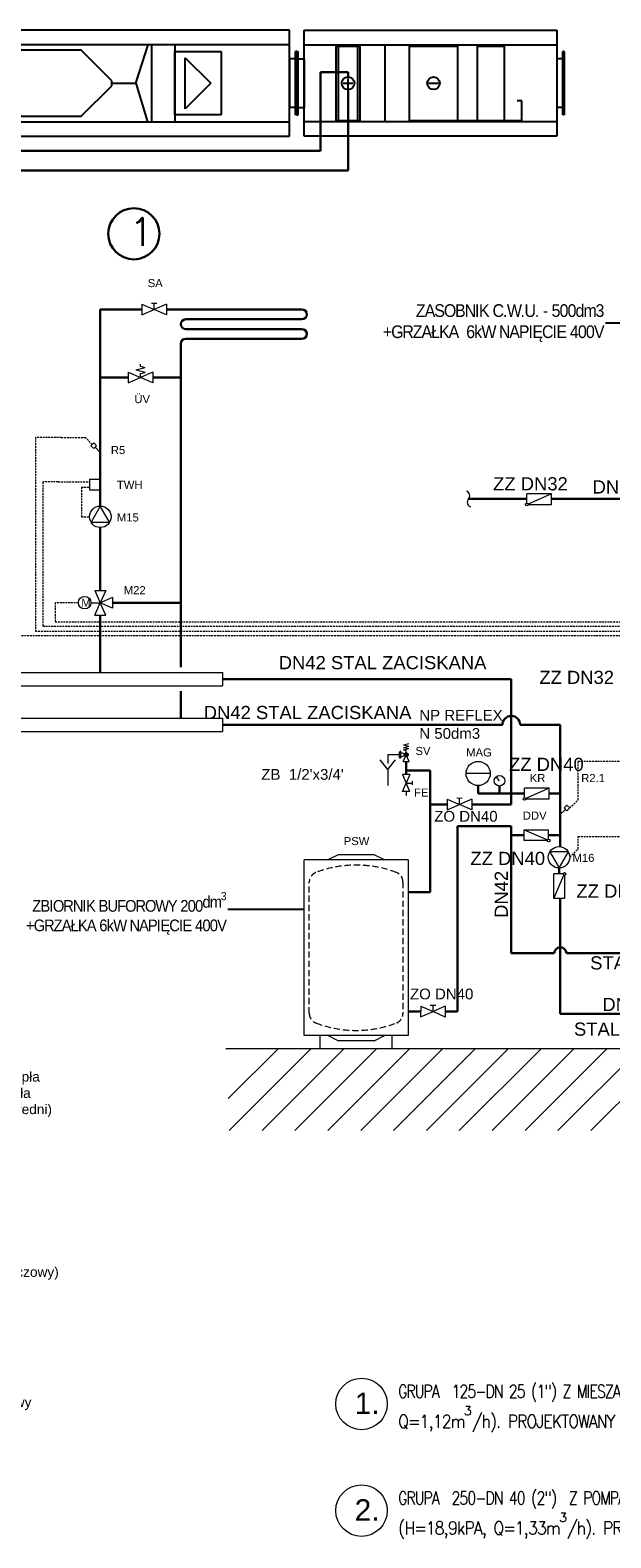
# Model space of a CAD drawing. Header units: millimetres. Extents: x -17122 to 7392, y -6480 to -3200.
# Tile 3 of 70: x -10610 to -9421, y -6480 to -3391. Entities that reach past the tile are written whole.
import ezdxf
from ezdxf import colors
from ezdxf.entities.mleader import LeaderData, LeaderLine
from ezdxf.math import Vec2, Vec3

# ---------------------------------------------------------------- set-up
doc = ezdxf.new("R2010")
doc.units = ezdxf.units.MM
doc.linetypes.add('HIDDEN2', pattern=[4.7625, 3.175, -1.5875])
doc.linetypes.add('ÈÁRKOVANÁ', pattern=[19.05, 12.7, -6.35])
for name, color, linetype, lineweight in [('Armatury', 7, 'Continuous', 9), ('C.O.', 7, 'Continuous', 30), ('Linia pomocnicza', 4, 'Continuous', 9), ('Popisky', 7, 'Continuous', 9), ('Przewody elektryczne', 4, 'ÈÁRKOVANÁ', 9), ('Ruroci¹gi (wszystkie)', 1, 'Continuous', 30), ('s-gaz', 54, 'Continuous', 50), ('Tekst', 7, 'Continuous', 9), ('Urz¹dzenia - Armatura', 7, 'Continuous', 9), ('Zarys', 7, 'HIDDEN2', 15)]:
    doc.layers.add(name, color=color, linetype=linetype, lineweight=lineweight)
doc.layers.add('IS_Szafka rozdzielaczowa z zestawem', color=7, linetype='Continuous', lineweight=15, true_color=0x000000)
doc.layers.add('OPAL_COMPACT', color=7, linetype='Continuous')
doc.layers.add('Vaillant_H_TEXT', color=7, linetype='Continuous')
doc.styles.add('ROMANS', font='arial.ttf')
doc.styles.get("Standard").update_dxf_attribs({"font": 'arial.ttf'})

# ---------------------------------------------------------------- blocks, each defined once
blk = doc.blocks.new('A$C16B6097F')
at = {"layer": 'OPAL_COMPACT'}
for p, q in [((30, 0), (30, 435)), ((30, 435), (30, 47.5)), ((30, 0), (30, 435)), ((30, 435), (30, 47.5)), ((1620, 435), (30, 435)), ((1620, 0), (1620, 435)), ((1680, 435), (2010, 435)), ((1680, 0), (1680, 435)), ((2010, 435), (2715, 435)), ((2715, 435), (2715, 0)), ((30, 0), (30, 420)), ((30, 0), (30, 420)), ((1620, 375), (30, 375)), ((160, 375), (160, 60)), ((296.6, 217.5), (246.6, 375)), ((990.7, 217.5), (1040.7, 375)), ((1070, 375), (1050, 375)), ((1055, 375), (1055, 60)), ((1150, 375), (1150, 60)), ((1680, 375), (2010, 375)), ((2010, 375), (2010, 60)), ((2010, 375), (2010, 60)), ((2010, 375), (2715, 375)), ((0, 347.5), (0, 87.5)), ((0, 347.5), (5, 347.5)), ((0, 317.5), (30, 317.5)), ((5, 87.5), (5, 347.5)), ((5, 317.5), (30, 317.5)), ((30, 317.5), (30, 117.5)), ((395.6, 228), (520.6, 353)), ((766.6, 353), (520.6, 353)), ((891.6, 228), (766.6, 353)), ((1620, 317.5), (1620, 117.5)), ((1650, 317.5), (1620, 317.5)), ((1645, 317.5), (1620, 317.5)), ((1645, 87.5), (1645, 347.5)), ((1650, 347.5), (1645, 347.5)), ((1650, 347.5), (1650, 87.5)), ((1650, 347.5), (1655, 347.5)), ((1650, 347.5), (1650, 87.5)), ((1650, 317.5), (1680, 317.5)), ((1655, 87.5), (1655, 347.5)), ((1655, 317.5), (1680, 317.5)), ((1680, 317.5), (1680, 117.5)), ((2715, 317.5), (2715, 117.5)), ((2745, 317.5), (2715, 317.5)), ((2740, 317.5), (2715, 317.5)), ((2740, 87.5), (2740, 347.5)), ((2745, 347.5), (2740, 347.5)), ((2745, 347.5), (2745, 87.5)), ((296.6, 217.5), (246.6, 60)), ((395.6, 217.5), (296.6, 217.5)), ((395.6, 228), (395.6, 207)), ((395.6, 207), (520.6, 82)), ((766.6, 82), (891.6, 207)), ((891.6, 207), (891.6, 228)), ((891.6, 217.5), (990.7, 217.5)), ((990.7, 217.5), (1038.4, 60)), ((0, 117.5), (30, 117.5)), ((0, 117.5), (30, 117.5)), ((0, 87.5), (5, 87.5)), ((5, 117.5), (30, 117.5)), ((520.6, 82), (766.6, 82)), ((1650, 117.5), (1620, 117.5)), ((1650, 117.5), (1620, 117.5)), ((1645, 117.5), (1620, 117.5)), ((1650, 87.5), (1645, 87.5)), ((1650, 117.5), (1680, 117.5)), ((1650, 117.5), (1680, 117.5)), ((1650, 87.5), (1655, 87.5)), ((1655, 117.5), (1680, 117.5)), ((2745, 117.5), (2715, 117.5)), ((2745, 117.5), (2715, 117.5)), ((2740, 117.5), (2715, 117.5)), ((2745, 87.5), (2740, 87.5)), ((30, 60), (1620, 60)), ((30, 0), (1620, 0)), ((2010, 60), (1680, 60)), ((2010, 0), (1680, 0)), ((2715, 60), (2010, 60)), ((2715, 0), (2010, 0))]:
    blk.add_line(p, q, dxfattribs=at)
at = {"layer": 'OPAL_COMPACT', "color": 5}
for p, q in [((85, 375), (135, 375)), ((85, 60), (85, 375)), ((135, 375), (135, 60)), ((135, 317.5), (85, 367.5)), ((85, 267.5), (135, 317.5)), ((1150, 87.5), (1150, 347.5)), ((1150, 347.5), (1340, 347.5)), ((1192.7, 322), (1297.3, 217.5)), ((1192.7, 113), (1192.7, 322)), ((1340, 347.5), (1340, 87.5)), ((1810, 370), (1910, 370)), ((1810, 370), (1810, 65)), ((1820, 370), (1820, 65)), ((1900, 65), (1900, 370)), ((1910, 65), (1910, 370)), ((2110, 370), (2310, 370)), ((2110, 370), (2110, 65)), ((2310, 65), (2310, 370)), ((2390, 370), (2500, 370)), ((2390, 65), (2390, 370)), ((2500, 370), (2500, 65)), ((135, 217.5), (85, 267.5)), ((85, 167.5), (135, 217.5)), ((1297.3, 217.5), (1192.7, 113)), ((1840, 217.5), (1880, 217.5)), ((1860, 197.5), (1860, 237.5)), ((2190, 217.5), (2230, 217.5)), ((135, 117.5), (85, 167.5)), ((2572.5, 145), (2552.5, 145)), ((2572.5, 65), (2572.5, 145)), ((85, 67.5), (135, 117.5)), ((100, 60), (85, 67.5)), ((1340, 87.5), (1150, 87.5)), ((1810, 65), (1910, 65)), ((2110, 65), (2310, 65)), ((2310, 65), (2572.5, 65)), ((135, 60), (85, 60))]:
    blk.add_line(p, q, dxfattribs=at)
for centre in [(1860, 217.5), (2210, 217.5)]:
    blk.add_circle(centre, 25.7, dxfattribs=at)

msp = doc.modelspace()

# ---------------------------------------------------------------- hatches: boundary and pattern name
at = {"layer": 'Urz¹dzenia - Armatura'}
for points in [[(-9851.6, -4868.2), (-9852.6, -4868.2), (-9852.6, -4882.5), (-9851.6, -4882.5)], [(-9835.9, -4875.3, 1), (-9843.9, -4875.3, 1)]]:
    msp.add_hatch(color=256, dxfattribs=at).paths.add_polyline_path(points)

# ---------------------------------------------------------------- linework, layer by layer
at = {"color": 0, "lineweight": 0, "ltscale": 0.1}
for centre in [(-9931.4, -6205.7), (-9931.4, -6424.3)]:
    msp.add_circle(centre, 52.7, dxfattribs=at)
at = {"layer": 'Armatury'}
for p, q in [((-9755.7, -4966.2), (-9755.8, -4988.2)), ((-9755.7, -4966.2), (-9730.6, -4977.3)), ((-9736, -4963.9), (-9725, -4964)), ((-9730.6, -4977.3), (-9730.5, -4964)), ((-9705.3, -4966.4), (-9730.6, -4977.3)), ((-9705.3, -4966.4), (-9705.4, -4988.4)), ((-9755.8, -4988.2), (-9730.6, -4977.3)), ((-9705.4, -4988.4), (-9730.6, -4977.3)), ((-9810.2, -5390.6), (-9810.3, -5412.6)), ((-9810.3, -5412.6), (-9785, -5401.7)), ((-9810.2, -5390.6), (-9785, -5401.7)), ((-9790.5, -5388.3), (-9779.5, -5388.3)), ((-9785, -5401.7), (-9785, -5388.3)), ((-9759.8, -5390.8), (-9785, -5401.7)), ((-9759.9, -5412.8), (-9785, -5401.7)), ((-9759.8, -5390.8), (-9759.9, -5412.8))]:
    msp.add_line(p, q, dxfattribs=at)
at = {"layer": 'C.O.', "lineweight": 30}
msp.add_circle((-10397.7, -3807.8), 52.4, dxfattribs=at)
at = {"layer": 'IS_Szafka rozdzielaczowa z zestawem', "linetype": 'ByBlock', "lineweight": 0}
for centre, start, end in [((-9720.1, -4344.5), 319.6107, 67.1128), ((-9704.5, -4357.9), 139.6107, 247.1128)]:
    msp.add_arc(centre, 10.3, start, end, dxfattribs=at)
at = {"layer": 'Linia pomocnicza', "color": 0}
for p, q in [((-10204.4, -5579.8), (-10101.8, -5477.2)), ((-10202.5, -5645.3), (-10034.5, -5477.2)), ((-10135.2, -5645.3), (-9967.1, -5477.2)), ((-10067.8, -5645.3), (-9899.8, -5477.2)), ((-10000.5, -5645.3), (-9832.4, -5477.2)), ((-9933.1, -5645.3), (-9765.1, -5477.2)), ((-9865.8, -5645.3), (-9697.7, -5477.2)), ((-9798.4, -5645.3), (-9630.4, -5477.2)), ((-9731.1, -5645.3), (-9563, -5477.2)), ((-9663.7, -5645.3), (-9495.7, -5477.2)), ((-9596.4, -5645.3), (-9428.3, -5477.2)), ((-9529, -5645.3), (-9361, -5477.2)), ((-9461.7, -5645.3), (-9293.6, -5477.2))]:
    msp.add_line(p, q, dxfattribs=at)
at = {"layer": 'Przewody elektryczne', "color": 7, "ltscale": 0.3}
for p, q in [((-10546.4, -4225.6), (-10599.3, -4225.6)), ((-10599.3, -4225.6), (-10599.3, -4621.8)), ((-10546.4, -4225.6), (-10496.7, -4225.6)), ((-10482.9, -4239.4), (-10496.7, -4225.6)), ((-10552.9, -4316.3), (-10584.2, -4316.3)), ((-10584.2, -4316.3), (-10584.2, -4612.1)), ((-10552.9, -4316.3), (-10488.5, -4316.3)), ((-10505, -4327.3), (-10505, -4387.8)), ((-10505, -4327.3), (-10488.5, -4327.3)), ((-10505, -4387.8), (-10488.5, -4387.8)), ((-10511.3, -4563.8), (-10559.1, -4563.8)), ((-10559.1, -4563.8), (-10559.1, -4603.1)), ((-10559.1, -4603.1), (-9032, -4603.1)), ((-10742.1, -4631.3), (-9059.3, -4631.3)), ((-10599.3, -4621.8), (-9050.6, -4621.8)), ((-10584.2, -4612.1), (-9040.2, -4612.1)), ((-9487.8, -4967.4), (-9487.8, -4888.2)), ((-9487.8, -4888.2), (-9076.6, -4888.2)), ((-9504.8, -4984.4), (-9487.8, -4967.4)), ((-9487.8, -5042.9), (-9085.3, -5042.9)), ((-9487.8, -5068.3), (-9487.8, -5042.9)), ((-9504.8, -5085.4), (-9487.8, -5068.3))]:
    msp.add_line(p, q, dxfattribs=at)
at = {"layer": 'Przewody elektryczne', "color": 7}
for p, q in [((-10038.4, -5405.4), (-10038.4, -5136.3)), ((-9846.5, -5136.3), (-9846.5, -5405.4))]:
    msp.add_line(p, q, dxfattribs=at)
at = {"layer": 'Przewody elektryczne', "color": 0}
for centre, radius, start, end in [((-10017.3, -5136.3), 21.1, 110.8599, 180), ((-9942.4, -5332.8), 231.3, 69.1401, 110.8599), ((-9867.6, -5136.3), 21.1, 0, 69.1401), ((-10017.3, -5405.4), 21.1, 180, 249.1401), ((-9867.6, -5405.4), 21.1, 290.8599, 0), ((-9942.4, -5208.9), 231.3, 249.1401, 290.8599)]:
    msp.add_arc(centre, radius, start, end, dxfattribs=at)
at = {"layer": 'Ruroci¹gi (wszystkie)'}
for p, q in [((-9959, -3476.5), (-10015.2, -3476.5)), ((-10015.2, -3476.5), (-10015.2, -3638.1)), ((-9959, -3476.5), (-9959, -3486.5)), ((-10917.5, -3638.1), (-10015.2, -3638.1)), ((-10466.5, -3963.1), (-10466.5, -4365.8)), ((-10381.2, -3963.1), (-10466.5, -3963.1)), ((-10301.5, -3963.1), (-10330.7, -3963.1)), ((-10301.5, -3963.1), (-10053.5, -3963.1)), ((-10291.5, -3983.1), (-10053.5, -3983.1)), ((-10466.5, -4102.1), (-10409.2, -4102.1)), ((-10466.5, -4538.6), (-10466.5, -4409.8)), ((-10466.5, -4706.8), (-10466.5, -4589)), ((-9624.7, -4720.6), (-10216.3, -4720.6)), ((-9624.7, -4720.6), (-9624.7, -4821.8)), ((-9624.7, -4977.3), (-9624.7, -4821.8)), ((-9839.9, -4907.6), (-9839.9, -4889.5)), ((-9790.8, -4907.6), (-9839.9, -4907.6)), ((-9839.9, -4907.6), (-9839.9, -4915.7)), ((-9790.8, -4907.6), (-9790.8, -4977.3)), ((-9692.5, -4938.5), (-9692.5, -4955)), ((-9648.8, -4939.6), (-9648.8, -4955)), ((-9692.5, -4955), (-9624.7, -4955)), ((-9790.8, -4977.3), (-9755.8, -4977.3)), ((-9790.8, -5157.2), (-9790.8, -4977.3)), ((-9705.3, -4977.3), (-9624.7, -4977.3)), ((-9624.7, -5022), (-9734.6, -5022)), ((-9734.6, -5022), (-9734.6, -5401.6)), ((-9624.7, -5022), (-9624.7, -5282.2)), ((-9835.9, -5157.2), (-9790.8, -5157.2)), ((-9536.6, -5282.2), (-9624.7, -5282.2)), ((-9511.8, -5282.2), (-9321.2, -5282.2)), ((-9810.2, -5401.6), (-9835.9, -5401.6)), ((-9734.6, -5401.6), (-9759.8, -5401.6))]:
    msp.add_line(p, q, dxfattribs=at)
at = {"layer": 'Ruroci¹gi (wszystkie)', "color": 150}
for p, q in [((-9959, -3512.2), (-9959, -3678.1)), ((-10752.5, -3678.1), (-9959, -3678.1)), ((-10291.5, -4003.1), (-10053.5, -4003.1)), ((-10301.5, -4033.1), (-10301.5, -4695.8)), ((-10291.5, -4023.1), (-10053.5, -4023.1)), ((-10358.8, -4102.1), (-10301.5, -4102.1)), ((-10441.3, -4563.8), (-10301.5, -4563.8)), ((-10301.5, -4800.2), (-10301.5, -4745.3)), ((-9642.7, -4813.9), (-10216.3, -4813.9)), ((-9606.7, -4813.9), (-9524.2, -4813.9)), ((-9524.2, -4813.9), (-9524.2, -4872.7)), ((-9524.2, -5063.4), (-9524.2, -4872.7)), ((-9526.8, -5119.7), (-9526.8, -5107.4)), ((-9524.2, -5406.2), (-9524.2, -5170.1)), ((-9524.2, -5406.2), (-9142.6, -5406.2))]:
    msp.add_line(p, q, dxfattribs=at)
at = {"layer": 'Ruroci¹gi (wszystkie)', "color": 3}
for p, q in [((-9592.7, -4351.2), (-9712.3, -4351.2)), ((-9122.6, -4351.2), (-9542.2, -4351.2))]:
    msp.add_line(p, q, dxfattribs=at)
at = {"layer": 'Ruroci¹gi (wszystkie)', "color": 150, "linetype": 'Continuous', "ltscale": 0.5}
for p, q in [((-9624.7, -4955), (-9597.6, -4955)), ((-9547.1, -4955), (-9524.2, -4955)), ((-9624.7, -5040), (-9598.5, -5040)), ((-9548.1, -5040), (-9524.2, -5040))]:
    msp.add_line(p, q, dxfattribs=at)
at = {"layer": 'Ruroci¹gi (wszystkie)'}
for centre, radius, start, end in [((-10291.5, -3993.1), 10, 90, 180), ((-10053.5, -3973.1), 10, 0, 90), ((-10053.5, -3973.1), 10, 270, 0), ((-9524.2, -5282.2), 12.4, 0, 180)]:
    msp.add_arc(centre, radius, start, end, dxfattribs=at)
at = {"layer": 'Ruroci¹gi (wszystkie)', "color": 150}
for centre, radius, start, end in [((-10291.5, -3993.1), 10, 180, 270), ((-10053.5, -4013.1), 10, 0, 90), ((-10053.5, -4013.1), 10, 270, 0), ((-10291.5, -4033.1), 10, 90, 180), ((-9624.7, -4813.9), 18, 0, 180)]:
    msp.add_arc(centre, radius, start, end, dxfattribs=at)
at = {"layer": 'Tekst'}
msp.add_line((-10209.1, -5477.2), (-7235.7, -5477.2), dxfattribs=at)
at = {"layer": 'Urz¹dzenia - Armatura'}
for p, q in [((-10381.2, -3952.1), (-10356, -3963.1)), ((-10381.2, -3952.1), (-10381.2, -3974.1)), ((-10361.5, -3949.7), (-10350.5, -3949.7)), ((-10356, -3963.1), (-10356, -3949.7)), ((-10330.7, -3952.1), (-10356, -3963.1)), ((-10330.7, -3952.1), (-10330.7, -3974.1)), ((-10381.2, -3974.1), (-10356, -3963.1)), ((-10330.7, -3974.1), (-10356, -3963.1)), ((-10384, -4079.9), (-10384, -4075.1)), ((-10409.2, -4091.1), (-10409.2, -4113.1)), ((-10409.2, -4091.1), (-10384, -4102.1)), ((-10409.2, -4113.1), (-10384, -4102.1)), ((-10374.3, -4082.3), (-10393.7, -4087.1)), ((-10374.3, -4091.9), (-10393.7, -4087.1)), ((-10374.3, -4082.3), (-10384, -4079.9)), ((-10358.8, -4091.1), (-10384, -4102.1)), ((-10384, -4094.3), (-10374.3, -4091.9)), ((-10384, -4102.1), (-10384, -4094.3)), ((-10358.8, -4113.1), (-10384, -4102.1)), ((-10358.8, -4091.1), (-10358.8, -4113.1)), ((-10485.9, -4242.3), (-10480, -4236.5)), ((-10485.9, -4242.3), (-10480, -4248.1)), ((-10480, -4236.5), (-10474.2, -4242.3)), ((-10480, -4248.1), (-10474.2, -4242.3)), ((-10477.1, -4245.2), (-10466.5, -4255.8)), ((-10488.5, -4310.8), (-10488.5, -4332.8)), ((-10488.5, -4310.8), (-10466.5, -4310.8)), ((-10488.5, -4332.8), (-10466.5, -4332.8)), ((-9542.2, -4340.8), (-9592.7, -4340.8)), ((-9592.7, -4360), (-9592.7, -4340.8)), ((-9542.2, -4340.8), (-9590.1, -4361.7)), ((-9542.2, -4362.8), (-9542.2, -4340.8)), ((-10466.5, -4365.8), (-10485.5, -4398.8)), ((-10447.4, -4398.8), (-10466.5, -4365.8)), ((-9589.9, -4362.8), (-9542.2, -4362.8)), ((-10485.5, -4398.8), (-10447.4, -4398.8)), ((-10477.5, -4538.6), (-10455.5, -4538.6)), ((-10477.5, -4538.6), (-10466.5, -4563.8)), ((-10455.5, -4538.6), (-10466.5, -4563.8)), ((-10485.7, -4563.8), (-10466.5, -4563.8)), ((-10477.5, -4589), (-10466.5, -4563.8)), ((-10441.3, -4552.8), (-10466.5, -4563.8)), ((-10441.3, -4574.8), (-10466.5, -4563.8)), ((-10455.5, -4589), (-10466.5, -4563.8)), ((-10441.3, -4552.8), (-10441.3, -4574.8)), ((-10477.5, -4589), (-10455.5, -4589)), ((-10986.3, -4706.8), (-10216.3, -4706.8)), ((-10216.3, -4706.8), (-10216.3, -4734.3)), ((-10986.3, -4734.3), (-10216.3, -4734.3)), ((-10986.3, -4800.2), (-10216.3, -4800.2)), ((-10216.3, -4800.2), (-10216.3, -4827.7)), ((-10986.3, -4827.7), (-10216.3, -4827.7)), ((-9854.1, -4875.3), (-9877.6, -4875.3)), ((-9877.6, -4875.3), (-9877.6, -4893.1)), ((-9854.1, -4869.2), (-9852.6, -4869.8)), ((-9854.1, -4869.2), (-9854.1, -4881.5)), ((-9854.1, -4881.5), (-9852.6, -4880.9)), ((-9852.6, -4868.2), (-9852.6, -4882.5)), ((-9851.6, -4868.2), (-9852.6, -4868.2)), ((-9851.6, -4868.2), (-9851.6, -4882.5)), ((-9851.6, -4870.2), (-9843.6, -4873.7)), ((-9851.6, -4880.4), (-9843.6, -4876.9)), ((-9846.1, -4889.5), (-9841.5, -4879)), ((-9845.4, -4854.8), (-9834.5, -4852.1)), ((-9845.4, -4854.8), (-9834.5, -4857.5)), ((-9845.4, -4860.2), (-9834.5, -4857.5)), ((-9845.4, -4860.2), (-9834.5, -4862.9)), ((-9845.4, -4865.6), (-9834.5, -4862.9)), ((-9839.9, -4867), (-9845.4, -4865.6)), ((-9839.9, -4871.3), (-9839.9, -4867)), ((-9833.7, -4889.5), (-9838.3, -4879)), ((-9877.6, -4905.6), (-9893.3, -4885.5)), ((-9877.6, -4905.6), (-9862, -4885.5)), ((-9877.6, -4905.6), (-9877.6, -4938.1)), ((-9851.6, -4882.5), (-9852.6, -4882.5)), ((-9846.1, -4889.5), (-9833.7, -4889.5)), ((-9832.2, -4915.7), (-9847.6, -4915.7)), ((-9847.6, -4915.7), (-9839.9, -4933.4)), ((-9847.6, -4951), (-9839.9, -4933.4)), ((-9832.2, -4915.7), (-9839.9, -4933.4)), ((-9832.2, -4951), (-9839.9, -4933.4)), ((-9839.9, -4933.4), (-9827.9, -4933.4)), ((-9827.9, -4929.5), (-9827.9, -4937.2)), ((-9667.8, -4913.8), (-9717.3, -4913.8)), ((-9648.8, -4928.7), (-9654.5, -4921.9)), ((-9654.5, -4921.9), (-9653.7, -4924.1)), ((-9654.5, -4921.9), (-9652.5, -4923.1)), ((-9832.2, -4951), (-9847.6, -4951)), ((-9839.9, -4951), (-9839.9, -4958.8)), ((-9547.1, -4944), (-9597.6, -4944)), ((-9597.6, -4963.3), (-9597.6, -4944)), ((-9547.1, -4944), (-9595, -4964.9)), ((-9594.8, -4966), (-9547.1, -4966)), ((-9547.1, -4966), (-9547.1, -4944)), ((-9513.6, -4987.4), (-9524.2, -4998)), ((-9510.7, -4978.6), (-9516.5, -4984.4)), ((-9510.7, -4990.3), (-9516.5, -4984.4)), ((-9504.8, -4984.4), (-9510.7, -4978.6)), ((-9504.8, -4984.4), (-9510.7, -4990.3)), ((-9598.5, -5029), (-9548.1, -5029)), ((-9598.5, -5029), (-9550.7, -5049.9)), ((-9598.5, -5051), (-9598.5, -5029)), ((-9548.1, -5048.3), (-9548.1, -5029)), ((-9550.9, -5051), (-9598.5, -5051)), ((-10049, -5450.8), (-10049, -5090.9)), ((-9835.9, -5090.9), (-10049, -5090.9)), ((-9979.4, -5080.3), (-10000.5, -5090.9)), ((-9905.5, -5080.3), (-9979.4, -5080.3)), ((-9884.4, -5090.9), (-9905.5, -5080.3)), ((-9835.9, -5090.9), (-9835.9, -5450.8)), ((-9545.9, -5074.4), (-9526.8, -5107.4)), ((-9507.8, -5074.4), (-9545.9, -5074.4)), ((-9526.8, -5107.4), (-9507.8, -5074.4)), ((-9537.8, -5170.1), (-9537.8, -5119.7)), ((-9518.6, -5119.7), (-9537.8, -5119.7)), ((-9537.8, -5170.1), (-9516.9, -5122.2)), ((-9515.8, -5122.4), (-9515.8, -5170.1)), ((-9515.8, -5170.1), (-9537.8, -5170.1)), ((-9835.9, -5450.8), (-10049, -5450.8)), ((-10016.4, -5477.2), (-10016.4, -5450.8)), ((-9979.4, -5461.4), (-10000.5, -5450.8)), ((-9905.5, -5461.4), (-9979.4, -5461.4)), ((-9905.5, -5461.4), (-9884.4, -5450.8)), ((-9868.5, -5477.2), (-9868.5, -5450.8))]:
    msp.add_line(p, q, dxfattribs=at)
for centre, radius in [((-10466.5, -4387.8), 22), ((-9592.7, -4362.8), 2.75), ((-10498.5, -4563.8), 12.8), ((-9839.9, -4875.3), 4), ((-9692.5, -4913.8), 24.8), ((-9648.8, -4928.7), 10.8), ((-9597.6, -4966), 2.75), ((-9548.1, -5051), 2.75), ((-9526.8, -5085.4), 22), ((-9515.8, -5119.7), 2.75)]:
    msp.add_circle(centre, radius, dxfattribs=at)

# ---------------------------------------------------------------- block references
at = {"color": 1, "lineweight": 30, "xscale": 0.5, "yscale": 0.5, "zscale": 0.5}
msp.add_blockref('A$C16B6097F', (-10889, -3608.1), dxfattribs=at)

# ---------------------------------------------------------------- texts
at = {"color": 1, "lineweight": 0, "char_height": 26.25, "attachment_point": 1}
for s, insert, width in [('\\pt53.847;{\\Fsimplex|c0;\\W0.8;\\T0.9;\\C256;GRUPA  \\Fsimplex|c238;125\\Fsimplex|c0;-DN \\Fsimplex|c238;25\\Fsimplex|c0; (\\Fsimplex|c238;1\\Fsimplex|c0;") \\C0;Z MIESZACZEM 3-DR., Z IZOLACJ\\Fsimplex|c238;Ą\\Fsimplex|c0;,\\C1; \\C256;Z POMP\\Fsimplex|c238;Ą\\Fsimplex|c0;  \\Fsimplex|c238;25\\Fsimplex|c0;/\\Fsimplex|c238;1\\Fsimplex|c0;-\\Fsimplex|c238;6\\Fsimplex|c0; 180\\W0.9; \\Fsimplex|c238;G1 1/2\\C0;"\\Fsimplex|c0;(H=\\Fsimplex|c238;14\\Fsimplex|c0;kPA, Q=\\Fsimplex|c238;1\\Fsimplex|c0;,\\Fsimplex|c238;12\\Fsimplex|c0;m\\A1;\\H0.7x;\\W1;\\T1;\\S3^ ;\\A0;\\H1.4286x;\\W0.9;\\T0.9;/h).\\C1; \\Fsimplex|c238;\\C256;PROJEKTOWANY OBIEG - OGRZEWANIE PODŁOGOWE }', (-9856.4, -6166.6), 1628.463), ('\\pt53.847;{\\Fsimplex|c0;\\W0.8;\\T0.9;\\C256;GRUPA  \\Fsimplex|c238;250\\Fsimplex|c0;-DN \\Fsimplex|c238;40\\Fsimplex|c0; (\\Fsimplex|c238;2\\Fsimplex|c0;")  Z POMP\\Fsimplex|c238;Ą\\Fsimplex|c0;  \\Fsimplex|c238;25\\Fsimplex|c0;/\\Fsimplex|c238;1\\Fsimplex|c0;-\\Fsimplex|c238;6\\Fsimplex|c0; 180\\Fsimplex|c238;\\W0.9;\\C0; \\C256;G1 1/2\\C0;"\\P\\Fsimplex|c0;(H=\\Fsimplex|c238;18\\Fsimplex|c0;,\\Fsimplex|c238;9\\Fsimplex|c0;kPA, Q=\\Fsimplex|c238;1\\Fsimplex|c0;,\\Fsimplex|c238;33\\Fsimplex|c0;m\\A1;\\H0.7x;\\W1;\\T1;\\S3^ ;\\A0;\\H1.4286x;\\W0.9;\\T0.9;/h).\\C1; \\Fsimplex|c238;\\C256;PROJEKTOWANY OBIEG - CENTRALA WENTYLACYJNA}', (-9856.4, -6385.2), 1746.748)]:
    msp.add_mtext(s, dxfattribs=dict(at, insert=insert, width=width))
at = {"layer": 'Popisky', "color": 7, "insert": (-11258.1, -5091.7), "char_height": 20, "width": 2355.227, "attachment_point": 1}
msp.add_mtext('Oznaczenia:\\P\\PMAG^IMembranowe naczynie wzbiorcze\\PMAN Manometr ciśnienia\\PSV  Zawór bezpieczeństwa\\PFE  Zawór spustowy\\PR1^ICzujnik temperatury zewnętrznej\\PSA  Zawór odcinający\\PHK^IObieg grzewczy\\PKR^IZawór zwrotny\\PTHV^IZawór termostatyczny instalacji c.o.\\PR2.1 Czujnik temperatury powrotu\\P Zasobnik ciepła (bufor c.o)\\PM16 Pompa obiegowa instalacji górnego źródła ciepła\\PM11 Pompa obiegowa instalacji olnego źródła ciepła\\PM13 Pompa obiegowa instalacji c.o (obieg bezpośredni)\\PAW^IWyjście c.w.u\\PEZ  Wejście cyrkulacji c.w.u.\\PRS^IPowrót z wężownicy zasobnika\\PVS Zasilanie wężownicy zasobnika\\PEW Wejście zimnej wody\\PE9 Kołnierzowa grzałka elektryczna\\PSMART RTC Sterownik z pomiarem temperatury\\P    w pomieszczeniu referencyjnym\\PÜV Zawór przelewowy\\PM15 Pompa obiegowa instalacji c.o (obieg mieszaczowy)\\PR5 Czujnik temperatury zasilania\\PTWH Termostat ogrzewania podłogowego\\PM24 Pompa cyrkulacyjna c.w.u\\PM22 Zwór 3-drogowy mieszający\\PK Kocioł grzewczy (gazowy; olejowy)\\PFK Czujnik temperaturu kotła grzewczego\\PPojemnościowy podgrzewacz c.w.u - wstępny\\PZ  Pojemnościowy podgrzewacz c.w.u - podstawowy\\PFB Czujnik temperatury c.w.u\\PPUM Pompa przeładowująca c.w.u\\P\\P\\P\\P\\P\\P\\P ', dxfattribs=at)
at = {"layer": 'Tekst'}
for s, height, p in [('SA', 16.5, (-10369.4, -3917.1)), ('ÜV', 16.5, (-10396.8, -4154.8)), ('R5', 16.5, (-10444.8, -4259.3)), ('TWH', 16.5, (-10432.5, -4330.5)), ('ZZ DN32', 27, (-9661.9, -4333.6)), ('DN35', 27, (-9458.1, -4340.1)), ('M15', 16.5, (-10432.5, -4397.4)), ('M22', 16.5, (-10418.4, -4546.4)), ('DN42 STAL ZACISKANA', 27, (-10101, -4700.1)), ('ZZ DN32', 27, (-9567.2, -4730.3)), ('DN42 STAL ZACISKANA', 27, (-10254.6, -4802.3)), ('NP REFLEX ', 22, (-9813.1, -4805.4)), ('N 50dm3', 22, (-9813.1, -4842.7)), ('SV', 16.5, (-9820.9, -4875.8)), ('MAG', 16.5, (-9717, -4878.9)), ('ZZ DN40', 27, (-9629.3, -4908.5)), ("ZB  1/2'x3/4'", 22, (-10136.7, -4926.6)), ('KR', 16.5, (-9586.9, -4931.3)), ('R2.1', 16.5, (-9481.4, -4931.3)), ('FE', 16.5, (-9823.8, -4961.1)), ('ZO DN40', 22, (-9782.5, -5012.5)), ('DDV', 16.5, (-9601, -5008.3)), ('PSW', 16.5, (-9967.9, -5060.5)), ('ZZ DN40', 27, (-9708.4, -5101.2)), ('M16', 16.5, (-9499.2, -5094.9)), ('ZZ DN40', 27, (-9491.1, -5168.2)), ('STAL ZACISKANA', 27, (-9463.1, -5315.4)), ('ZO DN40', 22, (-9832.1, -5376.6)), ('DN42 ', 27, (-9438.1, -5400.5)), ('STAL ZACISKANA', 27, (-9496.2, -5451.1))]:
    msp.add_text(s, height=height, dxfattribs=at).set_placement(p)
msp.add_text('DN42', height=27, rotation=90, dxfattribs=at).set_placement((-9631.7, -5209.7))
at = {"layer": 'Urz¹dzenia - Armatura'}
msp.add_text('M', height=16.5, dxfattribs=at).set_placement((-10505.4, -4572))
at = {"layer": 'Vaillant_H_TEXT', "color": 0, "lineweight": 0, "char_height": 43.88, "width": 93.477, "attachment_point": 1}
for s, insert in [('1.', (-9945.5, -6182.4)), ('2.', (-9945.5, -6401))]:
    msp.add_mtext(s, dxfattribs=dict(at, insert=insert))
at = {"layer": 'Zarys', "lineweight": 30, "insert": (-10407, -3775.1), "char_height": 57.6, "width": 82.227, "attachment_point": 1, "style": 'ROMANS'}
msp.add_mtext('{\\Fsimplex|c238;\\T0.9;1 }', dxfattribs=at)

# ---------------------------------------------------------------- leaders
at = {"lineweight": 0}
ml = msp.add_multileader_mtext('Standard', dxfattribs=at)
ml.set_content('{\\W0.9;\\T0.9;\\C0;ZASOBNIK C.W.U. - 500dm3 \\P\\pxt4;\\A1;+GRZAŁKA  6kW NAPIĘCIE 400V}', color=256)
ml.set_leader_properties()
ml.build(insert=Vec2(0, 0))
ml.multileader.update_dxf_attribs({"text_left_attachment_type": 2, "text_right_attachment_type": 2, "arrow_head_size": 0})
ctx = ml.context
ctx.base_point, ctx.char_height, ctx.arrow_head_size, ctx.landing_gap_size, ctx.plane_origin = Vec3(-10164.7, -3991.1), 26, 0, 4, Vec3(-8190.3, -3372.3)
ctx.left_attachment, ctx.right_attachment, ctx.text_align_type = 2, 2, 2
notes = []
notes.append((ctx, [(1, (1, 1, 0), (-9368.6, -3991.1), (-1, 0), 63.1, [(0, [(-9313.1, -3991.1)], 0, [])])]))
ctx.mtext.insert, ctx.mtext.width, ctx.mtext.alignment, ctx.mtext.flow_direction = Vec3(-9435.8, -3952.2), 724.936, 3, 5
at = {"layer": 's-gaz', "color": 0, "lineweight": 0, "ltscale": 40}
ml = msp.add_multileader_mtext('Standard', dxfattribs=at)
ml.set_content('\\pxt4;{\\W0.9;\\T0.9;ZBIORNIK BUFOROWY 200\\A1;dm\\H0.7x;\\S3^ ;\\H1.4286x;\\P+GRZAŁKA 6kW NAPIĘCIE 400V}')
ml.set_leader_properties()
ml.build(insert=Vec2(0, 0))
ml.multileader.update_dxf_attribs({"text_left_attachment_type": 2, "text_right_attachment_type": 2, "dogleg_length": 0.36, "arrow_head_size": 0})
ctx = ml.context
ctx.base_point, ctx.char_height, ctx.arrow_head_size, ctx.landing_gap_size, ctx.plane_origin = Vec3(-12403.3, -5192.6), 24, 0, 4, Vec3(-11426, -5005.1)
ctx.left_attachment, ctx.right_attachment, ctx.text_align_type = 2, 2, 2
notes.append((ctx, [(1, (1, 1, 0), (-10124.1, -5192.6), (-1, 0), 80.9, [(0, [(-10049, -5192.6)], 0, [])])]))
ctx.mtext.insert, ctx.mtext.width, ctx.mtext.alignment, ctx.mtext.flow_direction = Vec3(-10209, -5156.7), 2190.275, 3, 5
for ctx, leaders in notes:
    for number, flags, end, landing, length, lines in leaders:
        leader = LeaderData()
        leader.index, (leader.has_last_leader_line, leader.has_dogleg_vector, leader.attachment_direction) = number, flags
        leader.last_leader_point, leader.dogleg_vector, leader.dogleg_length = Vec3(end), Vec3(landing), length
        for number, points, colour, breaks in lines:
            line = LeaderLine()
            line.index, line.vertices, line.color, line.breaks = number, Vec3.list(points), colors.encode_raw_color(colour), breaks
            leader.lines.append(line)
        ctx.leaders.append(leader)

doc.saveas('drawing.dxf')
